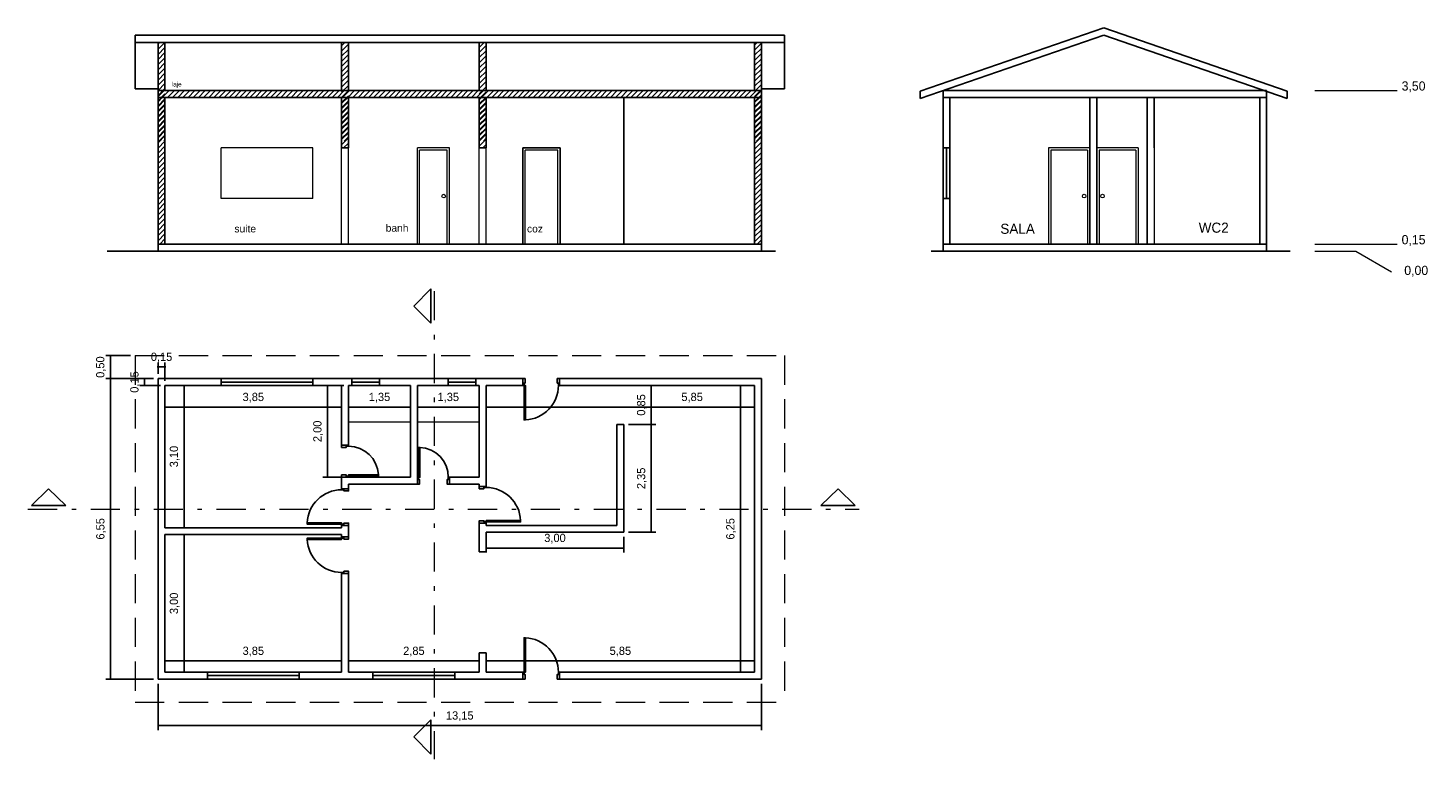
# Model space of a CAD drawing. Header units: metres. Extents: x 2.3 to 32.8, y -11.1 to 4.9.
import ezdxf
from ezdxf.enums import TextEntityAlignment as Align

# ---------------------------------------------------------------- set-up
doc = ezdxf.new("R2010")
doc.units = ezdxf.units.M
doc.header["$LTSCALE"] = 0.1
doc.header["$MEASUREMENT"] = 0
doc.linetypes.add('DASHDOT2', pattern=[12.7, 6.35, -3.175, 0, -3.175])
doc.linetypes.add('DASHED2', pattern=[9.525, 6.35, -3.175])
for name, color, linetype in [('Banheiro', 7, 'Continuous'), ('caixilhos', 140, 'Continuous'), ('Cota', 170, 'Continuous'), ('Projeção', 252, 'Continuous'), ('Texto', 6, 'Continuous')]:
    doc.layers.add(name, color=color, linetype=linetype)
doc.styles.add('SELO', font='arial.ttf')
doc.dimstyles.new('ISO-25', dxfattribs={"dimtxt": 0.18, "dimasz": 0.009, "dimexe": 0.1, "dimexo": 0.1, "dimgap": 0.1, "dimtad": 1, "dimzin": 1, "dimtxsty": 'Standard', "dimcen": 0.25, "dimadec": 0, "dimazin": 0, "dimtfac": 1, "dimtix": 1, "dimtmove": 0, "dimatfit": 2, "dimfxl": 1, "dimarcsym": 0})
pattern_1 = [(45, (-1642.26368, -1147.77179), (-0.0561266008, 0.0561266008), [])]
pattern_2 = [(45, (-1642.26368, -1148.87306), (-0.0561266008, 0.0561266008), [])]

# ---------------------------------------------------------------- blocks, each defined once
blk = doc.blocks.new('*D5')
at = {"layer": 'Cota', "color": 0, "lineweight": -2, "transparency": 16777216}
for p, q in [((5.05, -2.777), (4.012, -2.777)), ((4.112, -2.786), (4.112, -9.318)), ((5.05, -9.327), (4.012, -9.327))]:
    blk.add_line(p, q, dxfattribs=at)
at = {"layer": 'Cota', "color": 0, "transparency": 16777216}
for points in [[(4.11, -2.786), (4.113, -2.786), (4.112, -2.777)], [(4.11, -9.318), (4.113, -9.318), (4.112, -9.327)]]:
    blk.add_solid(points, dxfattribs=at)
at = {"layer": 'Defpoints', "color": 0, "transparency": 16777216}
for p in [(5.15, -2.777), (4.112, -9.327), (5.15, -9.327)]:
    blk.add_point(p, dxfattribs=at)
at = {"layer": 'Cota', "color": 0, "transparency": 16777216, "insert": (3.907, -6.052), "char_height": 0.18, "attachment_point": 5, "rotation": 90}
blk.add_mtext('6,55', dxfattribs=at)
blk = doc.blocks.new('*D6')
at = {"layer": 'Cota', "color": 0, "lineweight": -2, "transparency": 16777216}
for p, q in [((4.55, -2.277), (4.01, -2.277)), ((4.11, -2.268), (4.11, -2.259)), ((4.11, -2.777), (4.11, -2.277)), ((5.05, -2.777), (4.01, -2.777)), ((4.11, -2.786), (4.11, -2.795))]:
    blk.add_line(p, q, dxfattribs=at)
at = {"layer": 'Cota', "color": 0, "transparency": 16777216}
for points in [[(4.109, -2.268), (4.112, -2.268), (4.11, -2.277)], [(4.109, -2.786), (4.112, -2.786), (4.11, -2.777)]]:
    blk.add_solid(points, dxfattribs=at)
at = {"layer": 'Defpoints', "color": 0, "transparency": 16777216}
for p in [(4.11, -2.277), (4.65, -2.277), (5.15, -2.777)]:
    blk.add_point(p, dxfattribs=at)
at = {"layer": 'Cota', "color": 0, "transparency": 16777216, "insert": (3.905, -2.527), "char_height": 0.18, "attachment_point": 5, "rotation": 90}
blk.add_mtext('0,50', dxfattribs=at)
blk = doc.blocks.new('*D7')
at = {"layer": 'Cota', "color": 0, "lineweight": -2, "transparency": 16777216}
for p, q in [((5.3, -3.027), (5.3, -3.499)), ((9.15, -3.027), (9.15, -3.499)), ((5.309, -3.399), (9.141, -3.399))]:
    blk.add_line(p, q, dxfattribs=at)
at = {"layer": 'Cota', "color": 0, "transparency": 16777216}
for points in [[(5.309, -3.397), (5.309, -3.4), (5.3, -3.399)], [(9.141, -3.397), (9.141, -3.4), (9.15, -3.399)]]:
    blk.add_solid(points, dxfattribs=at)
at = {"layer": 'Defpoints', "color": 0, "transparency": 16777216}
for p in [(5.3, -2.927), (9.15, -2.927), (9.15, -3.399)]:
    blk.add_point(p, dxfattribs=at)
at = {"layer": 'Cota', "color": 0, "transparency": 16777216, "insert": (7.225, -3.194), "char_height": 0.18, "attachment_point": 5}
blk.add_mtext('3,85', dxfattribs=at)
blk = doc.blocks.new('*D8')
at = {"layer": 'Cota', "color": 0, "lineweight": -2, "transparency": 16777216}
for p, q in [((5.4, -2.927), (5.816, -2.927)), ((5.716, -2.936), (5.716, -6.018)), ((5.4, -6.027), (5.816, -6.027))]:
    blk.add_line(p, q, dxfattribs=at)
at = {"layer": 'Cota', "color": 0, "transparency": 16777216}
for points in [[(5.715, -2.936), (5.718, -2.936), (5.716, -2.927)], [(5.715, -6.018), (5.718, -6.018), (5.716, -6.027)]]:
    blk.add_solid(points, dxfattribs=at)
at = {"layer": 'Defpoints', "color": 0, "transparency": 16777216}
for p in [(5.3, -2.927), (5.3, -6.027), (5.716, -6.027)]:
    blk.add_point(p, dxfattribs=at)
at = {"layer": 'Cota', "color": 0, "transparency": 16777216, "insert": (5.511, -4.477), "char_height": 0.18, "attachment_point": 5, "rotation": 90}
blk.add_mtext('3,10', dxfattribs=at)
blk = doc.blocks.new('*D9')
at = {"layer": 'Cota', "color": 0, "lineweight": -2, "transparency": 16777216}
for p, q in [((5.4, -6.177), (5.816, -6.177)), ((5.716, -9.168), (5.716, -6.186)), ((5.4, -9.177), (5.816, -9.177))]:
    blk.add_line(p, q, dxfattribs=at)
at = {"layer": 'Cota', "color": 0, "transparency": 16777216}
for points in [[(5.715, -6.186), (5.718, -6.186), (5.716, -6.177)], [(5.715, -9.168), (5.718, -9.168), (5.716, -9.177)]]:
    blk.add_solid(points, dxfattribs=at)
at = {"layer": 'Defpoints', "color": 0, "transparency": 16777216}
for p in [(5.3, -6.177), (5.716, -6.177), (5.3, -9.177)]:
    blk.add_point(p, dxfattribs=at)
at = {"layer": 'Cota', "color": 0, "transparency": 16777216, "insert": (5.511, -7.677), "char_height": 0.18, "attachment_point": 5, "rotation": 90}
blk.add_mtext('3,00', dxfattribs=at)
blk = doc.blocks.new('*D10')
at = {"layer": 'Cota', "color": 0, "lineweight": -2, "transparency": 16777216}
for p, q in [((9.3, -3.027), (9.3, -3.499)), ((10.65, -3.027), (10.65, -3.499)), ((9.309, -3.399), (10.641, -3.399))]:
    blk.add_line(p, q, dxfattribs=at)
at = {"layer": 'Cota', "color": 0, "transparency": 16777216}
for points in [[(9.309, -3.397), (9.309, -3.4), (9.3, -3.399)], [(10.641, -3.397), (10.641, -3.4), (10.65, -3.399)]]:
    blk.add_solid(points, dxfattribs=at)
at = {"layer": 'Defpoints', "color": 0, "transparency": 16777216}
for p in [(9.3, -2.927), (10.65, -2.927), (10.65, -3.399)]:
    blk.add_point(p, dxfattribs=at)
at = {"layer": 'Cota', "color": 0, "transparency": 16777216, "insert": (9.975, -3.194), "char_height": 0.18, "attachment_point": 5}
blk.add_mtext('1,35', dxfattribs=at)
blk = doc.blocks.new('*D11')
at = {"layer": 'Cota', "color": 0, "lineweight": -2, "transparency": 16777216}
for p, q in [((10.8, -3.027), (10.8, -3.499)), ((12.15, -3.027), (12.15, -3.499)), ((10.809, -3.399), (12.141, -3.399))]:
    blk.add_line(p, q, dxfattribs=at)
at = {"layer": 'Cota', "color": 0, "transparency": 16777216}
for points in [[(10.809, -3.397), (10.809, -3.4), (10.8, -3.399)], [(12.141, -3.397), (12.141, -3.4), (12.15, -3.399)]]:
    blk.add_solid(points, dxfattribs=at)
at = {"layer": 'Defpoints', "color": 0, "transparency": 16777216}
for p in [(10.8, -2.927), (12.15, -2.927), (12.15, -3.399)]:
    blk.add_point(p, dxfattribs=at)
at = {"layer": 'Cota', "color": 0, "transparency": 16777216, "insert": (11.475, -3.194), "char_height": 0.18, "attachment_point": 5}
blk.add_mtext('1,35', dxfattribs=at)
blk = doc.blocks.new('*D12')
at = {"layer": 'Cota', "color": 0, "lineweight": -2, "transparency": 16777216}
for p, q in [((12.3, -3.027), (12.3, -3.499)), ((18.15, -3.027), (18.15, -3.499)), ((12.309, -3.399), (18.141, -3.399))]:
    blk.add_line(p, q, dxfattribs=at)
at = {"layer": 'Cota', "color": 0, "transparency": 16777216}
for points in [[(12.309, -3.397), (12.309, -3.4), (12.3, -3.399)], [(18.141, -3.397), (18.141, -3.4), (18.15, -3.399)]]:
    blk.add_solid(points, dxfattribs=at)
at = {"layer": 'Defpoints', "color": 0, "transparency": 16777216}
for p in [(12.3, -2.927), (18.15, -2.927), (18.15, -3.399)]:
    blk.add_point(p, dxfattribs=at)
at = {"layer": 'Cota', "color": 0, "transparency": 16777216, "insert": (16.789, -3.194), "char_height": 0.18, "attachment_point": 5}
blk.add_mtext('5,85', dxfattribs=at)
blk = doc.blocks.new('*D13')
at = {"layer": 'Cota', "color": 0, "lineweight": -2, "transparency": 16777216}
for p, q in [((18.05, -2.927), (17.743, -2.927)), ((17.843, -2.936), (17.843, -9.168)), ((18.05, -9.177), (17.743, -9.177))]:
    blk.add_line(p, q, dxfattribs=at)
at = {"layer": 'Cota', "color": 0, "transparency": 16777216}
for points in [[(17.841, -2.936), (17.844, -2.936), (17.843, -2.927)], [(17.841, -9.168), (17.844, -9.168), (17.843, -9.177)]]:
    blk.add_solid(points, dxfattribs=at)
at = {"layer": 'Defpoints', "color": 0, "transparency": 16777216}
for p in [(18.15, -2.927), (17.843, -9.177), (18.15, -9.177)]:
    blk.add_point(p, dxfattribs=at)
at = {"layer": 'Cota', "color": 0, "transparency": 16777216, "insert": (17.638, -6.052), "char_height": 0.18, "attachment_point": 5, "rotation": 90}
blk.add_mtext('6,25', dxfattribs=at)
blk = doc.blocks.new('*D14')
at = {"layer": 'Cota', "color": 0, "lineweight": -2, "transparency": 16777216}
for p, q in [((12.3, -9.077), (12.3, -8.832)), ((18.15, -9.077), (18.15, -8.832)), ((18.141, -8.932), (12.309, -8.932))]:
    blk.add_line(p, q, dxfattribs=at)
at = {"layer": 'Cota', "color": 0, "transparency": 16777216}
for points in [[(12.309, -8.931), (12.309, -8.934), (12.3, -8.932)], [(18.141, -8.931), (18.141, -8.934), (18.15, -8.932)]]:
    blk.add_solid(points, dxfattribs=at)
at = {"layer": 'Defpoints', "color": 0, "transparency": 16777216}
for p in [(12.3, -8.932), (12.3, -9.177), (18.15, -9.177)]:
    blk.add_point(p, dxfattribs=at)
at = {"layer": 'Cota', "color": 0, "transparency": 16777216, "insert": (15.225, -8.727), "char_height": 0.18, "attachment_point": 5}
blk.add_mtext('5,85', dxfattribs=at)
blk = doc.blocks.new('*D15')
at = {"layer": 'Cota', "color": 0, "lineweight": -2, "transparency": 16777216}
for p, q in [((9.3, -9.077), (9.3, -8.832)), ((12.15, -9.077), (12.15, -8.832)), ((12.141, -8.932), (9.309, -8.932))]:
    blk.add_line(p, q, dxfattribs=at)
at = {"layer": 'Cota', "color": 0, "transparency": 16777216}
for points in [[(9.309, -8.931), (9.309, -8.934), (9.3, -8.932)], [(12.141, -8.931), (12.141, -8.934), (12.15, -8.932)]]:
    blk.add_solid(points, dxfattribs=at)
at = {"layer": 'Defpoints', "color": 0, "transparency": 16777216}
for p in [(9.3, -8.932), (9.3, -9.177), (12.15, -9.177)]:
    blk.add_point(p, dxfattribs=at)
at = {"layer": 'Cota', "color": 0, "transparency": 16777216, "insert": (10.725, -8.727), "char_height": 0.18, "attachment_point": 5}
blk.add_mtext('2,85', dxfattribs=at)
blk = doc.blocks.new('*D16')
at = {"layer": 'Cota', "color": 0, "lineweight": -2, "transparency": 16777216}
for p, q in [((5.3, -9.077), (5.3, -8.832)), ((9.15, -9.077), (9.15, -8.832)), ((9.141, -8.932), (5.309, -8.932))]:
    blk.add_line(p, q, dxfattribs=at)
at = {"layer": 'Cota', "color": 0, "transparency": 16777216}
for points in [[(5.309, -8.931), (5.309, -8.934), (5.3, -8.932)], [(9.141, -8.931), (9.141, -8.934), (9.15, -8.932)]]:
    blk.add_solid(points, dxfattribs=at)
at = {"layer": 'Defpoints', "color": 0, "transparency": 16777216}
for p in [(5.3, -8.932), (5.3, -9.177), (9.15, -9.177)]:
    blk.add_point(p, dxfattribs=at)
at = {"layer": 'Cota', "color": 0, "transparency": 16777216, "insert": (7.225, -8.727), "char_height": 0.18, "attachment_point": 5}
blk.add_mtext('3,85', dxfattribs=at)
blk = doc.blocks.new('*D17')
at = {"layer": 'Cota', "color": 0, "lineweight": -2, "transparency": 16777216}
for p, q in [((12.3, -6.227), (12.3, -6.571)), ((15.3, -6.227), (15.3, -6.571)), ((12.309, -6.471), (15.291, -6.471))]:
    blk.add_line(p, q, dxfattribs=at)
at = {"layer": 'Cota', "color": 0, "transparency": 16777216}
for points in [[(12.309, -6.469), (12.309, -6.472), (12.3, -6.471)], [(15.291, -6.469), (15.291, -6.472), (15.3, -6.471)]]:
    blk.add_solid(points, dxfattribs=at)
at = {"layer": 'Defpoints', "color": 0, "transparency": 16777216}
for p in [(12.3, -6.127), (15.3, -6.127), (15.3, -6.471)]:
    blk.add_point(p, dxfattribs=at)
at = {"layer": 'Cota', "color": 0, "transparency": 16777216, "insert": (13.8, -6.266), "char_height": 0.18, "attachment_point": 5}
blk.add_mtext('3,00', dxfattribs=at)
blk = doc.blocks.new('*D18')
at = {"layer": 'Cota', "color": 0, "lineweight": -2, "transparency": 16777216}
for p, q in [((15.4, -3.777), (15.999, -3.777)), ((15.899, -6.118), (15.899, -3.786)), ((15.4, -6.127), (15.999, -6.127))]:
    blk.add_line(p, q, dxfattribs=at)
at = {"layer": 'Cota', "color": 0, "transparency": 16777216}
for points in [[(15.898, -3.786), (15.901, -3.786), (15.899, -3.777)], [(15.898, -6.118), (15.901, -6.118), (15.899, -6.127)]]:
    blk.add_solid(points, dxfattribs=at)
at = {"layer": 'Defpoints', "color": 0, "transparency": 16777216}
for p in [(15.3, -3.777), (15.899, -3.777), (15.3, -6.127)]:
    blk.add_point(p, dxfattribs=at)
at = {"layer": 'Cota', "color": 0, "transparency": 16777216, "insert": (15.694, -4.952), "char_height": 0.18, "attachment_point": 5, "rotation": 90}
blk.add_mtext('2,35', dxfattribs=at)
blk = doc.blocks.new('*D19')
at = {"layer": 'Cota', "color": 0, "lineweight": -2, "transparency": 16777216}
for p, q in [((15.4, -2.927), (15.999, -2.927)), ((15.899, -3.768), (15.899, -2.936)), ((15.4, -3.777), (15.999, -3.777))]:
    blk.add_line(p, q, dxfattribs=at)
at = {"layer": 'Cota', "color": 0, "transparency": 16777216}
for points in [[(15.898, -2.936), (15.901, -2.936), (15.899, -2.927)], [(15.898, -3.768), (15.901, -3.768), (15.899, -3.777)]]:
    blk.add_solid(points, dxfattribs=at)
at = {"layer": 'Defpoints', "color": 0, "transparency": 16777216}
for p in [(15.3, -2.927), (15.899, -2.927), (15.3, -3.777)]:
    blk.add_point(p, dxfattribs=at)
at = {"layer": 'Cota', "color": 0, "transparency": 16777216, "insert": (15.694, -3.352), "char_height": 0.18, "attachment_point": 5, "rotation": 90}
blk.add_mtext('0,85', dxfattribs=at)
blk = doc.blocks.new('*D24')
at = {"layer": 'Cota', "color": 0, "lineweight": -2, "transparency": 16777216}
for p, q in [((5.05, -2.777), (4.755, -2.777)), ((5.2, -2.927), (4.755, -2.927)), ((4.855, -2.768), (4.855, -2.759)), ((4.855, -2.927), (4.855, -2.777)), ((4.855, -2.936), (4.855, -2.945))]:
    blk.add_line(p, q, dxfattribs=at)
at = {"layer": 'Cota', "color": 0, "transparency": 16777216}
for points in [[(4.853, -2.768), (4.856, -2.768), (4.855, -2.777)], [(4.853, -2.936), (4.856, -2.936), (4.855, -2.927)]]:
    blk.add_solid(points, dxfattribs=at)
at = {"layer": 'Defpoints', "color": 0, "transparency": 16777216}
for p in [(4.855, -2.777), (5.15, -2.777), (5.3, -2.927)]:
    blk.add_point(p, dxfattribs=at)
at = {"layer": 'Cota', "color": 0, "transparency": 16777216, "insert": (4.65, -2.852), "char_height": 0.18, "attachment_point": 5, "rotation": 90}
blk.add_mtext('0,15', dxfattribs=at)
blk = doc.blocks.new('*D25')
at = {"layer": 'Cota', "color": 0, "lineweight": -2, "transparency": 16777216}
for p, q in [((5.15, -2.677), (5.15, -2.424)), ((5.3, -2.827), (5.3, -2.424)), ((5.141, -2.524), (5.132, -2.524)), ((5.15, -2.524), (5.3, -2.524)), ((5.309, -2.524), (5.318, -2.524))]:
    blk.add_line(p, q, dxfattribs=at)
at = {"layer": 'Cota', "color": 0, "transparency": 16777216}
for points in [[(5.141, -2.522), (5.141, -2.525), (5.15, -2.524)], [(5.309, -2.522), (5.309, -2.525), (5.3, -2.524)]]:
    blk.add_solid(points, dxfattribs=at)
at = {"layer": 'Defpoints', "color": 0, "transparency": 16777216}
for p in [(5.3, -2.524), (5.15, -2.777), (5.3, -2.927)]:
    blk.add_point(p, dxfattribs=at)
at = {"layer": 'Cota', "color": 0, "transparency": 16777216, "insert": (5.225, -2.319), "char_height": 0.18, "attachment_point": 5}
blk.add_mtext('0,15', dxfattribs=at)
blk = doc.blocks.new('*D26')
at = {"layer": 'Cota', "color": 0, "lineweight": -2, "transparency": 16777216}
for p, q in [((5.15, -9.427), (5.15, -10.442)), ((18.3, -9.427), (18.3, -10.442)), ((5.159, -10.342), (18.291, -10.342))]:
    blk.add_line(p, q, dxfattribs=at)
at = {"layer": 'Cota', "color": 0, "transparency": 16777216}
for points in [[(5.159, -10.34), (5.159, -10.343), (5.15, -10.342)], [(18.291, -10.34), (18.291, -10.343), (18.3, -10.342)]]:
    blk.add_solid(points, dxfattribs=at)
at = {"layer": 'Defpoints', "color": 0, "transparency": 16777216}
for p in [(5.15, -9.327), (18.3, -9.327), (18.3, -10.342)]:
    blk.add_point(p, dxfattribs=at)
at = {"layer": 'Cota', "color": 0, "transparency": 16777216, "insert": (11.725, -10.137), "char_height": 0.18, "attachment_point": 5}
blk.add_mtext('13,15', dxfattribs=at)
blk = doc.blocks.new('*D27')
at = {"layer": 'Cota', "color": 0, "lineweight": -2, "transparency": 16777216}
for p, q in [((9.2, -2.927), (8.743, -2.927)), ((8.843, -2.936), (8.843, -4.918)), ((9.2, -4.927), (8.743, -4.927))]:
    blk.add_line(p, q, dxfattribs=at)
at = {"layer": 'Cota', "color": 0, "transparency": 16777216}
for points in [[(8.841, -2.936), (8.844, -2.936), (8.843, -2.927)], [(8.841, -4.918), (8.844, -4.918), (8.843, -4.927)]]:
    blk.add_solid(points, dxfattribs=at)
at = {"layer": 'Defpoints', "color": 0, "transparency": 16777216}
for p in [(9.3, -2.927), (8.843, -4.927), (9.3, -4.927)]:
    blk.add_point(p, dxfattribs=at)
at = {"layer": 'Cota', "color": 0, "transparency": 16777216, "insert": (8.638, -3.927), "char_height": 0.18, "attachment_point": 5, "rotation": 90}
blk.add_mtext('2,00', dxfattribs=at)

msp = doc.modelspace()

# ---------------------------------------------------------------- hatches: boundary and pattern name
at = {"lineweight": 0}
h = msp.add_hatch(dxfattribs=at)
h.set_pattern_fill('ANSI31', color=8, scale=0.025)
h.set_pattern_definition(pattern_2)
h.paths.add_polyline_path([(5.3, 4.546), (5.15, 4.546), (5.15, 2.399), (5.3, 2.399)])
h = msp.add_hatch(dxfattribs=at)
h.set_pattern_fill('ANSI31', color=8, scale=0.025)
h.set_pattern_definition(pattern_2)
h.paths.add_polyline_path([(9.3, 4.546), (9.15, 4.546), (9.15, 2.399), (9.3, 2.399)])
h = msp.add_hatch(dxfattribs=at)
h.set_pattern_fill('ANSI31', color=8, scale=0.025)
h.set_pattern_definition(pattern_2)
h.paths.add_polyline_path([(12.3, 4.546), (12.15, 4.546), (12.15, 2.399), (12.3, 2.399)])
h = msp.add_hatch(dxfattribs=at)
h.set_pattern_fill('ANSI31', color=8, scale=0.025)
h.set_pattern_definition(pattern_2)
h.paths.add_polyline_path([(18.3, 4.546), (18.15, 4.546), (18.15, 2.399), (18.3, 2.399)])
h = msp.add_hatch(dxfattribs=at)
h.set_pattern_fill('ANSI31', color=8, scale=0.025)
h.set_pattern_definition(pattern_1)
h.paths.add_polyline_path([(18.3, 3.5), (5.15, 3.5), (5.15, 3.35), (18.3, 3.35)])
h = msp.add_hatch(dxfattribs=at)
h.set_pattern_fill('ANSI31', color=8, scale=0.025)
h.set_pattern_definition(pattern_1)
h.paths.add_polyline_path([(5.3, 3.35), (5.15, 3.35), (5.15, 1.35), (5.3, 1.35)])
h = msp.add_hatch(dxfattribs=at)
h.set_pattern_fill('ANSI31', color=8, scale=0.025)
h.set_pattern_definition(pattern_1)
h.paths.add_polyline_path([(9.3, 3.35), (9.15, 3.35), (9.15, 2.25), (9.3, 2.25)])
h = msp.add_hatch(dxfattribs=at)
h.set_pattern_fill('ANSI31', color=8, scale=0.025)
h.set_pattern_definition(pattern_1)
h.paths.add_polyline_path([(12.3, 3.35), (12.15, 3.35), (12.15, 2.25), (12.3, 2.25)])
h = msp.add_hatch(dxfattribs=at)
h.set_pattern_fill('ANSI31', color=8, scale=0.025)
h.set_pattern_definition(pattern_1)
h.paths.add_polyline_path([(18.3, 3.35), (18.15, 3.35), (18.15, 1.35), (18.3, 1.35)])
h = msp.add_hatch(dxfattribs=at)
h.set_pattern_fill('ANSI31', color=8, scale=0.025)
h.set_pattern_definition(pattern_1)
h.paths.add_polyline_path([(5.3, 1.35), (5.15, 1.35), (5.15, 0.15), (5.3, 0.15)])
h = msp.add_hatch(dxfattribs=at)
h.set_pattern_fill('ANSI31', color=8, scale=0.025)
h.set_pattern_definition(pattern_1)
h.paths.add_polyline_path([(18.3, 1.35), (18.15, 1.35), (18.15, 0.15), (18.3, 0.15)])

# ---------------------------------------------------------------- linework, layer by layer
for p, q in [((4.65, 4.546), (4.65, 4.705)), ((18.8, 4.705), (4.65, 4.705)), ((18.8, 4.546), (18.8, 4.705)), ((21.759, 3.484), (25.759, 4.864)), ((21.759, 3.325), (25.759, 4.705)), ((29.759, 3.484), (25.759, 4.864)), ((29.759, 3.325), (25.759, 4.705)), ((18.8, 4.546), (4.65, 4.546)), ((4.65, 4.546), (4.65, 3.538)), ((5.15, 0), (5.15, 4.546)), ((5.3, 3.5), (5.3, 4.546)), ((9.15, 3.5), (9.15, 4.546)), ((9.3, 3.5), (9.3, 4.546)), ((12.15, 3.5), (12.15, 4.546)), ((12.3, 3.5), (12.3, 4.546)), ((18.15, 3.5), (18.15, 4.546)), ((18.3, 0), (18.3, 4.546)), ((18.8, 4.546), (18.8, 3.538)), ((5.15, 3.538), (4.65, 3.538)), ((18.3, 3.5), (5.15, 3.5)), ((18.8, 3.538), (18.3, 3.538)), ((21.759, 3.484), (21.759, 3.325)), ((22.259, 3.5), (22.259, 0)), ((29.309, 3.5), (22.259, 3.5)), ((29.309, 3.5), (29.309, 0)), ((29.759, 3.484), (29.759, 3.325)), ((18.3, 3.35), (5.15, 3.35)), ((5.3, 0.15), (5.3, 3.35)), ((9.15, 2.25), (9.15, 3.35)), ((9.3, 2.25), (9.3, 3.35)), ((12.15, 2.25), (12.15, 3.35)), ((12.3, 2.25), (12.3, 3.35)), ((15.3, 0.15), (15.3, 3.35)), ((18.15, 0.15), (18.15, 3.35)), ((29.309, 3.35), (22.259, 3.35)), ((22.409, 3.35), (22.409, 0.15)), ((25.459, 3.35), (25.459, 0.15)), ((25.609, 3.35), (25.609, 0.15)), ((26.709, 3.35), (26.709, 0.15)), ((26.859, 3.35), (26.859, 2.25)), ((29.165, 3.35), (29.165, 0.15)), ((9.15, 2.25), (9.3, 2.25)), ((12.3, 2.25), (12.15, 2.25)), ((13.1, 0.15), (13.1, 2.25)), ((13.1, 2.25), (13.912, 2.25)), ((13.912, 0.15), (13.912, 2.25)), ((22.409, 2.25), (22.259, 2.25)), ((22.409, 1.15), (22.259, 1.15)), ((18.603, 0), (4.043, 0)), ((18.3, 0.15), (5.15, 0.15)), ((22.409, 0), (22, 0)), ((29.309, 0.15), (22.259, 0.15)), ((29.165, 0), (22.409, 0)), ((29.826, 0), (29.165, 0)), ((5.15, -2.777), (5.15, -9.327)), ((5.15, -2.777), (13.1, -2.777)), ((5.3, -2.927), (5.3, -6.027)), ((5.3, -2.927), (9.15, -2.927)), ((6.525, -2.927), (6.525, -2.777)), ((8.525, -2.927), (8.525, -2.777)), ((9.15, -2.927), (9.15, -4.227)), ((9.3, -2.927), (10.65, -2.927)), ((9.3, -4.227), (9.3, -2.927)), ((9.375, -2.927), (9.375, -2.777)), ((9.975, -2.927), (9.975, -2.777)), ((10.65, -2.927), (10.65, -4.927)), ((10.8, -2.927), (12.15, -2.927)), ((10.8, -4.927), (10.8, -2.927)), ((11.475, -2.927), (11.475, -2.777)), ((12.075, -2.927), (12.075, -2.777)), ((12.15, -4.927), (12.15, -2.927)), ((12.3, -2.927), (13.1, -2.927)), ((12.3, -5.127), (12.3, -2.927)), ((13.9, -2.777), (18.3, -2.777)), ((13.9, -2.927), (18.15, -2.927)), ((18.15, -2.927), (18.15, -9.177)), ((18.3, -2.777), (18.3, -9.327)), ((15.15, -3.777), (15.3, -3.777)), ((15.15, -5.977), (15.15, -3.777)), ((15.3, -3.777), (15.3, -6.127)), ((9.15, -4.927), (9.15, -5.177)), ((10.65, -4.927), (9.3, -4.927)), ((9.3, -5.177), (9.3, -5.077)), ((9.3, -5.077), (10.8, -5.077)), ((12.15, -4.927), (11.5, -4.927)), ((11.5, -5.077), (12.15, -5.077)), ((12.15, -5.127), (12.15, -5.077)), ((5.3, -6.027), (9.15, -6.027)), ((9.15, -5.977), (9.15, -6.027)), ((9.3, -5.977), (9.3, -6.227)), ((12.15, -6.552), (12.15, -5.927)), ((12.3, -5.927), (12.3, -5.977)), ((12.3, -5.977), (15.15, -5.977)), ((5.3, -6.177), (5.3, -9.177)), ((5.3, -6.177), (9.15, -6.177)), ((9.15, -6.177), (9.15, -6.227)), ((12.3, -6.127), (15.3, -6.127)), ((12.3, -6.552), (12.3, -6.127)), ((13.1, -6.127), (13.25, -6.127)), ((12.3, -6.552), (12.15, -6.552)), ((9.15, -7.027), (9.3, -7.027)), ((9.15, -7.027), (9.15, -9.177)), ((9.3, -7.027), (9.3, -9.177)), ((12.15, -9.177), (12.15, -8.752)), ((12.3, -8.752), (12.15, -8.752)), ((12.3, -9.177), (12.3, -8.752)), ((5.15, -9.327), (13.1, -9.327)), ((5.3, -9.177), (9.15, -9.177)), ((6.225, -9.177), (6.225, -9.327)), ((8.225, -9.177), (8.225, -9.327)), ((9.3, -9.177), (12.15, -9.177)), ((9.83, -9.177), (9.83, -9.327)), ((11.62, -9.327), (11.62, -9.177)), ((12.3, -9.177), (13.1, -9.177)), ((13.9, -9.177), (18.15, -9.177)), ((13.9, -9.327), (18.3, -9.327))]:
    msp.add_line(p, q)
for p, q in [((6.525, 1.15), (6.525, 2.25)), ((8.525, 2.25), (6.525, 2.25)), ((8.525, 1.15), (8.525, 2.25)), ((9.15, 0.15), (9.15, 2.25)), ((9.3, 0.15), (9.3, 2.25)), ((11.5, 2.25), (10.8, 2.25)), ((10.8, 0.15), (10.8, 2.25)), ((11.45, 2.2), (10.85, 2.2)), ((10.85, 0.15), (10.85, 2.2)), ((11.45, 0.15), (11.45, 2.2)), ((11.5, 0.15), (11.5, 2.25)), ((12.15, 0.15), (12.15, 2.25)), ((12.3, 0.15), (12.3, 2.25)), ((13.862, 2.2), (13.15, 2.2)), ((13.15, 0.15), (13.15, 2.2)), ((13.862, 0.15), (13.862, 2.2)), ((25.459, 2.25), (24.559, 2.25)), ((24.559, 2.25), (24.559, 0.15)), ((25.409, 2.2), (24.609, 2.2)), ((24.609, 2.2), (24.609, 0.15)), ((25.409, 2.2), (25.409, 0.15)), ((26.509, 2.25), (25.609, 2.25)), ((25.659, 2.2), (25.659, 0.15)), ((26.459, 2.2), (25.659, 2.2)), ((26.459, 2.2), (26.459, 0.15)), ((26.509, 2.25), (26.509, 0.15)), ((26.859, 2.25), (26.859, 0.15)), ((8.525, 1.15), (6.525, 1.15)), ((22, 0), (23.846, 0))]:
    msp.add_line(p, q, dxfattribs=at)
at = {"ltscale": 0.03}
for p, q in [((10.65, -3.377), (10.65, -4.927)), ((9.3, -5.177), (9.15, -5.177)), ((11.5, -4.927), (11.5, -5.077))]:
    msp.add_line(p, q, dxfattribs=at)
at = {"lineweight": 0}
for centre in [(11.375, 1.2), (25.334, 1.2), (25.734, 1.2)]:
    msp.add_circle(centre, 0.0388, dxfattribs=at)
at = {"layer": 'Banheiro', "lineweight": 0, "ltscale": 0.03}
for p, q in [((10.65, -3.727), (9.3, -3.727)), ((12.15, -3.727), (10.8, -3.727))]:
    msp.add_line(p, q, dxfattribs=at)
at = {"layer": 'caixilhos'}
for p, q in [((22.334, 2.25), (22.334, 1.15)), ((6.525, -2.852), (8.525, -2.852)), ((9.375, -2.852), (9.975, -2.852)), ((12.075, -2.852), (11.475, -2.852)), ((6.225, -9.252), (8.225, -9.252)), ((9.83, -9.252), (11.62, -9.252))]:
    msp.add_line(p, q, dxfattribs=at)
for points in [[(13.1, -2.927), (13.125, -2.927), (13.125, -2.877), (13.15, -2.877), (13.15, -2.777), (13.1, -2.777)], [(13.125, -2.927), (13.125, -3.677), (13.155, -3.677), (13.155, -2.927)], [(13.9, -2.927), (13.875, -2.927), (13.875, -2.877), (13.85, -2.877), (13.85, -2.777), (13.9, -2.777)], [(9.3, -4.227), (9.3, -4.252), (9.25, -4.252), (9.25, -4.277), (9.15, -4.277), (9.15, -4.227)], [(10.825, -4.927), (10.825, -4.277), (10.855, -4.277), (10.855, -4.927)], [(9.3, -4.927), (9.3, -4.902), (9.25, -4.902), (9.25, -4.877), (9.15, -4.877), (9.15, -4.927)], [(9.3, -4.902), (9.95, -4.902), (9.95, -4.872), (9.3, -4.872)], [(9.15, -5.177), (9.15, -5.202), (9.2, -5.202), (9.2, -5.227), (9.3, -5.227), (9.3, -5.177)], [(10.8, -4.927), (10.825, -4.927), (10.825, -4.977), (10.85, -4.977), (10.85, -5.077), (10.8, -5.077)], [(11.5, -4.927), (11.475, -4.927), (11.475, -4.977), (11.45, -4.977), (11.45, -5.077), (11.5, -5.077)], [(12.3, -5.127), (12.3, -5.152), (12.25, -5.152), (12.25, -5.177), (12.15, -5.177), (12.15, -5.127)], [(9.15, -5.952), (8.4, -5.952), (8.4, -5.922), (9.15, -5.922)], [(9.15, -5.977), (9.15, -5.952), (9.2, -5.952), (9.2, -5.927), (9.3, -5.927), (9.3, -5.977)], [(12.3, -5.927), (12.3, -5.902), (12.25, -5.902), (12.25, -5.877), (12.15, -5.877), (12.15, -5.927)], [(12.3, -5.902), (13.05, -5.902), (13.05, -5.872), (12.3, -5.872)], [(9.15, -6.252), (8.4, -6.252), (8.4, -6.282), (9.15, -6.282)], [(9.15, -6.227), (9.15, -6.252), (9.2, -6.252), (9.2, -6.277), (9.3, -6.277), (9.3, -6.227)], [(9.15, -7.027), (9.15, -7.002), (9.2, -7.002), (9.2, -6.977), (9.3, -6.977), (9.3, -7.027)], [(13.125, -9.177), (13.125, -8.427), (13.155, -8.427), (13.155, -9.177)], [(13.1, -9.177), (13.125, -9.177), (13.125, -9.227), (13.15, -9.227), (13.15, -9.327), (13.1, -9.327)], [(13.9, -9.177), (13.875, -9.177), (13.875, -9.227), (13.85, -9.227), (13.85, -9.327), (13.9, -9.327)]]:
    msp.add_lwpolyline(points, close=True, dxfattribs=at)
for centre, radius, start, end in [((13.124, -2.927), 0.751, 272.3383, 0), ((9.3, -4.902), 0.651, 2.7064, 90), ((10.824, -4.927), 0.651, 0, 87.2936), ((12.3, -5.902), 0.751, 2.3383, 90), ((9.15, -5.952), 0.751, 90, 177.6617), ((9.15, -6.251), 0.751, 182.3383, 270), ((13.124, -9.177), 0.751, 0, 87.6617)]:
    msp.add_arc(centre, radius, start, end, dxfattribs=at)
at = {"layer": 'Cota', "lineweight": 0}
for p, q in [((30.362, 3.5), (32.153, 3.5)), ((30.364, 0.15), (32.153, 0.15)), ((30.364, 0), (31.259, 0)), ((31.258, 0), (32.033, -0.448))]:
    msp.add_line(p, q, dxfattribs=at)
at = {"layer": 'Cota'}
for p, q in [((10.725, -1.198), (11.094, -0.824)), ((11.094, -1.572), (11.094, -0.824)), ((10.725, -1.198), (11.094, -1.572)), ((2.764, -5.177), (2.389, -5.547)), ((2.764, -5.177), (3.138, -5.547)), ((19.971, -5.177), (19.596, -5.547)), ((19.971, -5.177), (20.345, -5.547)), ((3.138, -5.547), (2.389, -5.547)), ((19.596, -5.547), (20.345, -5.547)), ((10.725, -10.587), (11.094, -10.213)), ((11.094, -10.213), (11.094, -10.962)), ((10.725, -10.587), (11.094, -10.962))]:
    msp.add_line(p, q, dxfattribs=at)
at = {"layer": 'Cota', "linetype": 'DASHDOT2', "lineweight": 0}
for p, q in [((11.167, -0.87), (11.167, -11.069)), ((2.314, -5.62), (20.43, -5.62))]:
    msp.add_line(p, q, dxfattribs=at)
at = {"layer": 'Projeção', "linetype": 'DASHED2', "lineweight": 0}
for p, q in [((4.65, -2.277), (4.65, -9.827)), ((4.65, -2.277), (18.8, -2.277)), ((18.8, -2.277), (18.8, -9.827)), ((4.65, -9.827), (18.8, -9.827))]:
    msp.add_line(p, q, dxfattribs=at)

# ---------------------------------------------------------------- texts
at = {"layer": 'Texto', "lineweight": 5}
for s, height, p in [('laje', 0.1, (5.448, 3.639)), ('WC2', 0.22, (27.83, 0.512)), ('SALA', 0.22, (23.507, 0.488))]:
    msp.add_text(s, height=height, dxfattribs=at).set_placement(p, align=Align.MIDDLE_LEFT)
at = {"layer": 'Texto', "lineweight": 0}
for s, p in [('3,50', (32.253, 3.5)), ('0,15', (32.253, 0.15)), ('0,00', (32.311, -0.519))]:
    msp.add_text(s, height=0.2, dxfattribs=at).set_placement(p)
at = {"layer": 'Texto', "lineweight": 5, "style": 'SELO'}
for s, p in [('suite', (6.813, 0.488)), ('banh', (10.11, 0.505)), ('coz', (13.19, 0.488))]:
    msp.add_text(s, height=0.16, dxfattribs=at).set_placement(p, align=Align.MIDDLE_LEFT)

# ---------------------------------------------------------------- dimensions: what is measured, and where the dimension line sits
at = {"layer": 'Cota'}
for base, p1, p2, picture, middle in [((4.11, -2.277), (5.15, -2.777), (4.65, -2.277), '*D6', (3.905, -2.527)), ((4.855, -2.777), (5.3, -2.927), (5.15, -2.777), '*D24', (4.65, -2.852)), ((4.112, -9.327), (5.15, -2.777), (5.15, -9.327), '*D5', (3.907, -6.052)), ((5.716, -6.027), (5.3, -2.927), (5.3, -6.027), '*D8', (5.511, -4.477)), ((8.843, -4.927), (9.3, -2.927), (9.3, -4.927), '*D27', (8.638, -3.927)), ((15.899, -2.927), (15.3, -3.777), (15.3, -2.927), '*D19', (15.694, -3.352)), ((17.843, -9.177), (18.15, -2.927), (18.15, -9.177), '*D13', (17.638, -6.052)), ((15.899, -3.777), (15.3, -6.127), (15.3, -3.777), '*D18', (15.694, -4.952)), ((5.716, -6.177), (5.3, -9.177), (5.3, -6.177), '*D9', (5.511, -7.677))]:
    dim = msp.add_linear_dim(base=base, p1=p1, p2=p2, angle=90, dimstyle='ISO-25', dxfattribs=at)
    dim.commit()
    dim.dimension.update_dxf_attribs({"geometry": picture, "text_midpoint": middle})
for base, p1, p2, picture, middle in [((5.3, -2.524), (5.15, -2.777), (5.3, -2.927), '*D25', (5.225, -2.319)), ((9.15, -3.399), (5.3, -2.927), (9.15, -2.927), '*D7', (7.225, -3.194)), ((10.65, -3.399), (9.3, -2.927), (10.65, -2.927), '*D10', (9.975, -3.194)), ((12.15, -3.399), (10.8, -2.927), (12.15, -2.927), '*D11', (11.475, -3.194)), ((15.3, -6.471), (12.3, -6.127), (15.3, -6.127), '*D17', (13.8, -6.266)), ((5.3, -8.932), (9.15, -9.177), (5.3, -9.177), '*D16', (7.225, -8.727)), ((9.3, -8.932), (12.15, -9.177), (9.3, -9.177), '*D15', (10.725, -8.727)), ((12.3, -8.932), (18.15, -9.177), (12.3, -9.177), '*D14', (15.225, -8.727)), ((18.3, -10.342), (5.15, -9.327), (18.3, -9.327), '*D26', (11.725, -10.137))]:
    dim = msp.add_linear_dim(base=base, p1=p1, p2=p2, dimstyle='ISO-25', dxfattribs=at)
    dim.commit()
    dim.dimension.update_dxf_attribs({"geometry": picture, "text_midpoint": middle})
dim = msp.add_linear_dim(base=(18.15, -3.399), p1=(12.3, -2.927), p2=(18.15, -2.927), dimstyle='ISO-25', dxfattribs=at)
dim.commit()
dim.dimension.update_dxf_attribs({"geometry": '*D12', "text_midpoint": (16.789, -3.399), "dimtype": 160})

doc.saveas('drawing.dxf')
